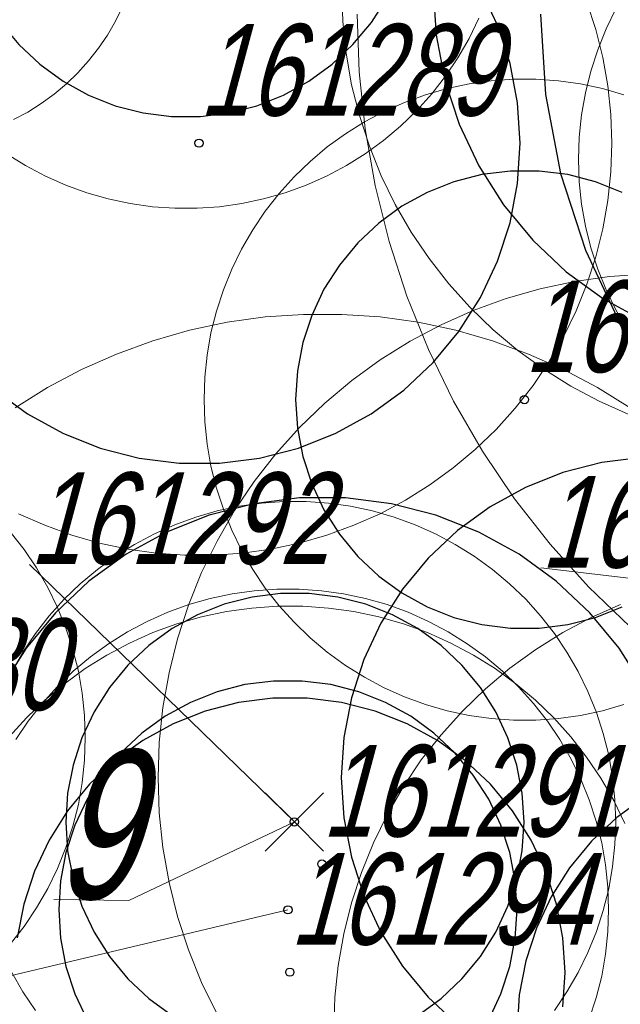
# Model space of a CAD drawing. Header units: metres. Extents: x 7419449 to 7420144, y 5549519 to 5549653.
# Tile 14 of 67: x 7419458 to 7419464, y 5549554 to 5549565. Entities that reach past the tile are written whole.
import ezdxf
from ezdxf.enums import TextEntityAlignment as Align

# ---------------------------------------------------------------- set-up
doc = ezdxf.new("R2010")
doc.units = ezdxf.units.M
doc.layers.add('_4_korony', color=7, linetype='Continuous', lineweight=25, true_color=0x7aa300)
for name, color, linetype, lineweight in [('_4_NUMERY_PIKIET', 7, 'Continuous', 15), ('_4_NUMETY_WNIOSEK', 5, 'Continuous', 15), ('_4_SOD', 30, 'Continuous', 20), ('_4_USUNIĘCIE', 1, 'Continuous', 30)]:
    doc.layers.add(name, color=color, linetype=linetype, lineweight=lineweight)
doc.layers.add('_4_PUNKT_INWENTARYZACYJNY', color=7, linetype='Continuous')
doc.styles.add('STANDARD-Working1250', font='arial.ttf', dxfattribs={"height": 2.5})

# ---------------------------------------------------------------- blocks, each defined once
blk = doc.blocks.new('x')
at = {"layer": '_4_USUNIĘCIE'}
for points in [[(7418062.551, 5544640.429), (7418062.87, 5544640.11), (7418063.188, 5544640.429)], [(7418063.188, 5544639.792), (7418062.87, 5544640.11), (7418062.551, 5544639.792)]]:
    blk.add_lwpolyline(points, dxfattribs=at)

msp = doc.modelspace()

# ---------------------------------------------------------------- linework, layer by layer
at = {"layer": '_4_korony', "linetype": 'Continuous', "flags": 128}
for points in [[(7419457.462, 5549560.773), (7419457.818, 5549560.515), (7419458.203, 5549560.303), (7419458.611, 5549560.141), (7419459.037, 5549560.032), (7419459.473, 5549559.977), (7419459.913, 5549559.977), (7419460.349, 5549560.032), (7419460.775, 5549560.141), (7419461.183, 5549560.303), (7419461.568, 5549560.515), (7419461.924, 5549560.773), (7419462.244, 5549561.074), (7419462.525, 5549561.413), (7419462.76, 5549561.784), (7419462.947, 5549562.182), (7419463.083, 5549562.6), (7419463.165, 5549563.031), (7419463.193, 5549563.47), (7419463.165, 5549563.909), (7419463.083, 5549564.34), (7419462.947, 5549564.758), (7419462.76, 5549565.156)], [(7419462.246, 5549565.148), (7419462.278, 5549564.647), (7419462.372, 5549564.153), (7419462.527, 5549563.676), (7419462.741, 5549563.221), (7419463.01, 5549562.797), (7419463.33, 5549562.41), (7419463.696, 5549562.066), (7419464.103, 5549561.771), (7419464.543, 5549561.529)], [(7419457.356, 5549565.053), (7419457.524, 5549564.788), (7419457.725, 5549564.546), (7419457.953, 5549564.331), (7419458.207, 5549564.146), (7419458.483, 5549563.995), (7419458.774, 5549563.879), (7419459.079, 5549563.801), (7419459.39, 5549563.762), (7419459.704, 5549563.762), (7419460.015, 5549563.801), (7419460.32, 5549563.879), (7419460.611, 5549563.995), (7419460.887, 5549564.146), (7419461.141, 5549564.331), (7419461.369, 5549564.546), (7419461.57, 5549564.788), (7419461.738, 5549565.053)], [(7419463.414, 5549564.878), (7419463.469, 5549564.001), (7419463.634, 5549563.137), (7419463.906, 5549562.301), (7419464.28, 5549561.506), (7419464.751, 5549560.764), (7419465.311, 5549560.086), (7419465.952, 5549559.484), (7419466.663, 5549558.968), (7419467.434, 5549558.544), (7419468.251, 5549558.221), (7419469.102, 5549558.002), (7419469.974, 5549557.892), (7419470.854, 5549557.892), (7419471.726, 5549558.002), (7419472.577, 5549558.221), (7419473.394, 5549558.544), (7419474.165, 5549558.968), (7419474.876, 5549559.484), (7419475.517, 5549560.086), (7419476.077, 5549560.764)], [(7419464.308, 5549562.932), (7419464.017, 5549563.048), (7419463.712, 5549563.126), (7419463.401, 5549563.165), (7419463.087, 5549563.165), (7419462.776, 5549563.126), (7419462.471, 5549563.048), (7419462.18, 5549562.932), (7419461.904, 5549562.781), (7419461.65, 5549562.596), (7419461.422, 5549562.381), (7419461.221, 5549562.139), (7419461.053, 5549561.874), (7419460.92, 5549561.59), (7419460.823, 5549561.292), (7419460.764, 5549560.983), (7419460.744, 5549560.67), (7419460.764, 5549560.357), (7419460.823, 5549560.048), (7419460.92, 5549559.75), (7419461.053, 5549559.466), (7419461.221, 5549559.201), (7419461.422, 5549558.959), (7419461.65, 5549558.744), (7419461.904, 5549558.559), (7419462.18, 5549558.408), (7419462.471, 5549558.292), (7419462.776, 5549558.214), (7419463.087, 5549558.175), (7419463.401, 5549558.175), (7419463.712, 5549558.214), (7419464.017, 5549558.292), (7419464.308, 5549558.408)], [(7419464.522, 5549560.037), (7419464.086, 5549559.982), (7419463.66, 5549559.873), (7419463.252, 5549559.711), (7419462.867, 5549559.499), (7419462.511, 5549559.241), (7419462.191, 5549558.94), (7419461.91, 5549558.601), (7419461.675, 5549558.23), (7419461.488, 5549557.832), (7419461.352, 5549557.414), (7419461.27, 5549556.983), (7419461.242, 5549556.544), (7419461.27, 5549556.105), (7419461.352, 5549555.674), (7419461.488, 5549555.256), (7419461.675, 5549554.858), (7419461.91, 5549554.487), (7419462.191, 5549554.148), (7419462.511, 5549553.847)], [(7419464.543, 5549557.532), (7419464.274, 5549557.956), (7419463.954, 5549558.343), (7419463.588, 5549558.687), (7419463.181, 5549558.982), (7419462.741, 5549559.224), (7419462.274, 5549559.409), (7419461.788, 5549559.534), (7419461.289, 5549559.597), (7419460.787, 5549559.597), (7419460.288, 5549559.534), (7419459.802, 5549559.409), (7419459.335, 5549559.224), (7419458.895, 5549558.982), (7419458.488, 5549558.687), (7419458.122, 5549558.343), (7419457.802, 5549557.956), (7419457.533, 5549557.532)], [(7419462.076, 5549553.948), (7419462.33, 5549554.133), (7419462.558, 5549554.348), (7419462.759, 5549554.59), (7419462.927, 5549554.855), (7419463.06, 5549555.139), (7419463.157, 5549555.437), (7419463.216, 5549555.746), (7419463.236, 5549556.059), (7419463.216, 5549556.372), (7419463.157, 5549556.681), (7419463.06, 5549556.979), (7419462.927, 5549557.263), (7419462.759, 5549557.528), (7419462.558, 5549557.77), (7419462.33, 5549557.985), (7419462.076, 5549558.17), (7419461.8, 5549558.321), (7419461.509, 5549558.437), (7419461.204, 5549558.515), (7419460.893, 5549558.554), (7419460.579, 5549558.554), (7419460.268, 5549558.515), (7419459.963, 5549558.437), (7419459.672, 5549558.321), (7419459.396, 5549558.17), (7419459.142, 5549557.985), (7419458.914, 5549557.77), (7419458.713, 5549557.528), (7419458.545, 5549557.263), (7419458.412, 5549556.979), (7419458.315, 5549556.681), (7419458.256, 5549556.372), (7419458.236, 5549556.059), (7419458.256, 5549555.746), (7419458.315, 5549555.437), (7419458.412, 5549555.139), (7419458.545, 5549554.855), (7419458.713, 5549554.59), (7419458.914, 5549554.348), (7419459.142, 5549554.133), (7419459.396, 5549553.948)], [(7419462.85, 5549553.899), (7419462.983, 5549554.183), (7419463.08, 5549554.481), (7419463.139, 5549554.79), (7419463.159, 5549555.103), (7419463.139, 5549555.416), (7419463.08, 5549555.725), (7419462.983, 5549556.023), (7419462.85, 5549556.307), (7419462.682, 5549556.572), (7419462.481, 5549556.814), (7419462.253, 5549557.029), (7419461.999, 5549557.214), (7419461.723, 5549557.365), (7419461.432, 5549557.481), (7419461.127, 5549557.559), (7419460.816, 5549557.598), (7419460.502, 5549557.598), (7419460.191, 5549557.559), (7419459.886, 5549557.481), (7419459.595, 5549557.365), (7419459.319, 5549557.214), (7419459.065, 5549557.029), (7419458.837, 5549556.814), (7419458.636, 5549556.572), (7419458.468, 5549556.307), (7419458.335, 5549556.023), (7419458.238, 5549555.725), (7419458.179, 5549555.416), (7419458.159, 5549555.103), (7419458.179, 5549554.79), (7419458.238, 5549554.481), (7419458.335, 5549554.183), (7419458.468, 5549553.899)], [(7419463.659, 5549554.041), (7419463.683, 5549554.417), (7419463.659, 5549554.793), (7419463.589, 5549555.163), (7419463.472, 5549555.521), (7419463.312, 5549555.862), (7419463.11, 5549556.18), (7419462.87, 5549556.471), (7419462.595, 5549556.729), (7419462.29, 5549556.95), (7419461.96, 5549557.131), (7419461.61, 5549557.27), (7419461.245, 5549557.364), (7419460.871, 5549557.411), (7419460.495, 5549557.411), (7419460.121, 5549557.364), (7419459.756, 5549557.27), (7419459.406, 5549557.131), (7419459.076, 5549556.95), (7419458.771, 5549556.729), (7419458.496, 5549556.471), (7419458.256, 5549556.18), (7419458.054, 5549555.862), (7419457.894, 5549555.521), (7419457.777, 5549555.163), (7419457.707, 5549554.793)], [(7419464.553, 5549556.33), (7419464.248, 5549556.109), (7419463.973, 5549555.851), (7419463.733, 5549555.56), (7419463.531, 5549555.242), (7419463.371, 5549554.901), (7419463.254, 5549554.543), (7419463.184, 5549554.173), (7419463.16, 5549553.797)]]:
    msp.add_lwpolyline(points, dxfattribs=at)
at = {"layer": '_4_NUMERY_PIKIET'}
for points in [[(7419460.73, 5549556.06), (7419457.841, 5549558.871)], [(7419471.1, 5549557.93), (7419463.418, 5549558.832)], [(7419460.66, 5549555.1), (7419452.652, 5549553.197), (7419449.413, 5549553.212)]]:
    msp.add_lwpolyline(points, dxfattribs=at)
at = {"layer": '_4_NUMETY_WNIOSEK'}
msp.add_lwpolyline([(7419458.105, 5549555.214), (7419458.922, 5549555.201), (7419460.73, 5549556.06)], dxfattribs=at)
at = {"layer": '_4_PUNKT_INWENTARYZACYJNY'}
for centre in [(7419459.69, 5549563.47), (7419463.24, 5549560.67), (7419460.73, 5549556.06), (7419461.03, 5549555.6), (7419460.66, 5549555.1), (7419460.68, 5549554.42)]:
    msp.add_circle(centre, 0.045, dxfattribs=at)
at = {"layer": '_4_SOD', "flags": 128}
for points in [[(7419461.246, 5549565.148), (7419461.258, 5549564.799), (7419461.295, 5549564.452), (7419461.355, 5549564.108), (7419461.44, 5549563.77), (7419461.548, 5549563.438), (7419461.678, 5549563.114), (7419461.831, 5549562.801), (7419462.006, 5549562.498), (7419462.201, 5549562.209), (7419462.416, 5549561.934), (7419462.649, 5549561.675), (7419462.9, 5549561.432), (7419463.168, 5549561.208), (7419463.45, 5549561.003), (7419463.746, 5549560.818), (7419464.054, 5549560.654), (7419464.373, 5549560.512)], [(7419457.72, 5549559.425), (7419458.007, 5549559.298), (7419458.302, 5549559.19), (7419458.604, 5549559.104), (7419458.912, 5549559.038), (7419459.223, 5549558.995), (7419459.536, 5549558.973), (7419459.85, 5549558.973), (7419460.163, 5549558.995), (7419460.474, 5549559.038), (7419460.782, 5549559.104), (7419461.084, 5549559.19), (7419461.379, 5549559.298), (7419461.666, 5549559.425), (7419461.943, 5549559.573), (7419462.209, 5549559.739), (7419462.463, 5549559.924), (7419462.704, 5549560.126), (7419462.93, 5549560.344), (7419463.14, 5549560.577), (7419463.334, 5549560.825), (7419463.509, 5549561.085), (7419463.666, 5549561.357), (7419463.804, 5549561.64), (7419463.922, 5549561.931), (7419464.019, 5549562.23), (7419464.095, 5549562.534), (7419464.149, 5549562.844), (7419464.182, 5549563.156), (7419464.193, 5549563.47), (7419464.182, 5549563.784), (7419464.149, 5549564.096), (7419464.095, 5549564.406), (7419464.019, 5549564.71), (7419463.922, 5549565.009)], [(7419457.666, 5549563.727), (7419457.82, 5549563.809), (7419457.968, 5549563.901), (7419458.109, 5549564.004), (7419458.243, 5549564.116), (7419458.368, 5549564.237), (7419458.485, 5549564.367), (7419458.593, 5549564.505), (7419458.69, 5549564.649), (7419458.777, 5549564.8), (7419458.854, 5549564.957)], [(7419461.414, 5549564.878), (7419461.436, 5549564.25), (7419461.502, 5549563.625), (7419461.611, 5549563.007), (7419461.763, 5549562.397), (7419461.957, 5549561.8), (7419462.192, 5549561.217), (7419462.467, 5549560.653), (7419462.782, 5549560.109), (7419463.133, 5549559.588), (7419463.52, 5549559.093), (7419463.94, 5549558.626), (7419464.392, 5549558.19)], [(7419464.239, 5549564.935), (7419464.132, 5549564.716), (7419464.04, 5549564.489), (7419463.965, 5549564.257), (7419463.905, 5549564.02), (7419463.863, 5549563.779), (7419463.838, 5549563.536), (7419463.829, 5549563.292), (7419463.838, 5549563.048), (7419463.863, 5549562.805), (7419463.905, 5549562.564), (7419463.965, 5549562.327), (7419464.04, 5549562.095), (7419464.132, 5549561.868), (7419464.239, 5549561.649), (7419464.361, 5549561.437)], [(7419457.59, 5549563.355), (7419457.797, 5549563.226), (7419458.013, 5549563.111), (7419458.236, 5549563.012), (7419458.465, 5549562.928), (7419458.7, 5549562.861), (7419458.939, 5549562.81), (7419459.181, 5549562.776), (7419459.425, 5549562.759), (7419459.669, 5549562.759), (7419459.913, 5549562.776), (7419460.155, 5549562.81), (7419460.394, 5549562.861), (7419460.629, 5549562.928), (7419460.858, 5549563.012), (7419461.081, 5549563.111), (7419461.297, 5549563.226), (7419461.504, 5549563.355), (7419461.702, 5549563.499), (7419461.889, 5549563.656), (7419462.065, 5549563.826), (7419462.228, 5549564.007), (7419462.379, 5549564.2), (7419462.515, 5549564.402), (7419462.637, 5549564.614), (7419462.744, 5549564.833)], [(7419464.326, 5549563.999), (7419464.091, 5549564.066), (7419463.852, 5549564.117), (7419463.61, 5549564.151), (7419463.366, 5549564.168), (7419463.122, 5549564.168), (7419462.878, 5549564.151), (7419462.636, 5549564.117), (7419462.397, 5549564.066), (7419462.162, 5549563.999), (7419461.933, 5549563.915), (7419461.71, 5549563.816), (7419461.494, 5549563.701), (7419461.287, 5549563.572), (7419461.089, 5549563.428), (7419460.902, 5549563.271), (7419460.726, 5549563.101), (7419460.563, 5549562.92), (7419460.412, 5549562.727), (7419460.276, 5549562.525), (7419460.154, 5549562.313), (7419460.047, 5549562.094), (7419459.955, 5549561.867), (7419459.88, 5549561.635), (7419459.82, 5549561.398), (7419459.778, 5549561.157), (7419459.753, 5549560.914), (7419459.744, 5549560.67), (7419459.753, 5549560.426), (7419459.778, 5549560.183), (7419459.82, 5549559.942), (7419459.88, 5549559.705), (7419459.955, 5549559.473), (7419460.047, 5549559.246), (7419460.154, 5549559.027), (7419460.276, 5549558.815), (7419460.412, 5549558.613), (7419460.563, 5549558.42), (7419460.726, 5549558.239), (7419460.902, 5549558.069), (7419461.089, 5549557.912), (7419461.287, 5549557.768), (7419461.494, 5549557.639), (7419461.71, 5549557.524), (7419461.933, 5549557.425), (7419462.162, 5549557.341), (7419462.397, 5549557.274), (7419462.636, 5549557.223), (7419462.878, 5549557.189), (7419463.122, 5549557.172), (7419463.366, 5549557.172), (7419463.61, 5549557.189), (7419463.852, 5549557.223), (7419464.091, 5549557.274), (7419464.326, 5549557.341)], [(7419464.55, 5549562.041), (7419464.167, 5549562.014), (7419463.787, 5549561.96), (7419463.411, 5549561.881), (7419463.042, 5549561.775), (7419462.682, 5549561.644), (7419462.331, 5549561.487), (7419461.992, 5549561.307), (7419461.666, 5549561.104), (7419461.356, 5549560.878), (7419461.062, 5549560.631), (7419460.786, 5549560.365), (7419460.529, 5549560.079), (7419460.292, 5549559.777), (7419460.078, 5549559.459), (7419459.886, 5549559.126), (7419459.717, 5549558.781), (7419459.574, 5549558.425), (7419459.455, 5549558.06), (7419459.362, 5549557.688), (7419459.296, 5549557.309), (7419459.255, 5549556.928), (7419459.242, 5549556.544), (7419459.255, 5549556.16), (7419459.296, 5549555.779), (7419459.362, 5549555.4), (7419459.455, 5549555.028), (7419459.574, 5549554.663), (7419459.717, 5549554.307), (7419459.886, 5549553.962)], [(7419464.393, 5549560.579), (7419464.038, 5549560.801), (7419463.668, 5549560.998), (7419463.286, 5549561.168), (7419462.892, 5549561.311), (7419462.49, 5549561.427), (7419462.08, 5549561.514), (7419461.665, 5549561.572), (7419461.247, 5549561.601), (7419460.829, 5549561.601), (7419460.411, 5549561.572), (7419459.996, 5549561.514), (7419459.586, 5549561.427), (7419459.184, 5549561.311), (7419458.79, 5549561.168), (7419458.408, 5549560.998), (7419458.038, 5549560.801), (7419457.683, 5549560.579)], [(7419463.568, 5549554.002), (7419463.704, 5549554.204), (7419463.826, 5549554.416), (7419463.933, 5549554.635), (7419464.025, 5549554.862), (7419464.1, 5549555.094), (7419464.16, 5549555.331), (7419464.202, 5549555.572), (7419464.227, 5549555.815), (7419464.236, 5549556.059), (7419464.227, 5549556.303), (7419464.202, 5549556.546), (7419464.16, 5549556.787), (7419464.1, 5549557.024), (7419464.025, 5549557.256), (7419463.933, 5549557.483), (7419463.826, 5549557.702), (7419463.704, 5549557.914), (7419463.568, 5549558.116), (7419463.417, 5549558.309), (7419463.254, 5549558.49), (7419463.078, 5549558.66), (7419462.891, 5549558.817), (7419462.693, 5549558.961), (7419462.486, 5549559.09), (7419462.27, 5549559.205), (7419462.047, 5549559.304), (7419461.818, 5549559.388), (7419461.583, 5549559.455), (7419461.344, 5549559.506), (7419461.102, 5549559.54), (7419460.858, 5549559.557), (7419460.614, 5549559.557), (7419460.37, 5549559.54), (7419460.128, 5549559.506), (7419459.889, 5549559.455), (7419459.654, 5549559.388), (7419459.425, 5549559.304), (7419459.202, 5549559.205), (7419458.986, 5549559.09), (7419458.779, 5549558.961), (7419458.581, 5549558.817), (7419458.394, 5549558.66), (7419458.218, 5549558.49), (7419458.055, 5549558.309), (7419457.904, 5549558.116), (7419457.768, 5549557.914), (7419457.646, 5549557.702)], [(7419457.63, 5549554.727), (7419457.781, 5549554.92), (7419457.917, 5549555.122), (7419458.039, 5549555.334), (7419458.146, 5549555.553), (7419458.238, 5549555.78), (7419458.313, 5549556.012), (7419458.373, 5549556.249), (7419458.415, 5549556.49), (7419458.44, 5549556.733), (7419458.449, 5549556.977), (7419458.44, 5549557.221), (7419458.415, 5549557.464), (7419458.373, 5549557.705), (7419458.313, 5549557.942), (7419458.238, 5549558.174), (7419458.146, 5549558.401), (7419458.039, 5549558.62), (7419457.917, 5549558.832), (7419457.781, 5549559.034), (7419457.63, 5549559.227)], [(7419463.948, 5549553.906), (7419464.023, 5549554.138), (7419464.083, 5549554.375), (7419464.125, 5549554.616), (7419464.15, 5549554.859), (7419464.159, 5549555.103), (7419464.15, 5549555.347), (7419464.125, 5549555.59), (7419464.083, 5549555.831), (7419464.023, 5549556.068), (7419463.948, 5549556.3), (7419463.856, 5549556.527), (7419463.749, 5549556.746), (7419463.627, 5549556.958), (7419463.491, 5549557.16), (7419463.34, 5549557.353), (7419463.177, 5549557.534), (7419463.001, 5549557.704), (7419462.814, 5549557.861), (7419462.616, 5549558.005), (7419462.409, 5549558.134), (7419462.193, 5549558.249), (7419461.97, 5549558.348), (7419461.741, 5549558.432), (7419461.506, 5549558.499), (7419461.267, 5549558.55), (7419461.025, 5549558.584), (7419460.781, 5549558.601), (7419460.537, 5549558.601), (7419460.293, 5549558.584), (7419460.051, 5549558.55), (7419459.812, 5549558.499), (7419459.577, 5549558.432), (7419459.348, 5549558.348), (7419459.125, 5549558.249), (7419458.909, 5549558.134), (7419458.702, 5549558.005), (7419458.504, 5549557.861), (7419458.317, 5549557.704), (7419458.141, 5549557.534), (7419457.978, 5549557.353), (7419457.827, 5549557.16), (7419457.691, 5549556.958)], [(7419464.337, 5549556.044), (7419464.215, 5549556.295), (7419464.075, 5549556.537), (7419463.919, 5549556.768), (7419463.747, 5549556.988), (7419463.56, 5549557.196), (7419463.36, 5549557.39), (7419463.146, 5549557.569), (7419462.92, 5549557.733), (7419462.683, 5549557.881), (7419462.436, 5549558.012), (7419462.181, 5549558.126), (7419461.919, 5549558.221), (7419461.651, 5549558.298), (7419461.378, 5549558.356), (7419461.101, 5549558.395), (7419460.823, 5549558.415), (7419460.543, 5549558.415), (7419460.265, 5549558.395), (7419459.988, 5549558.356), (7419459.715, 5549558.298), (7419459.447, 5549558.221), (7419459.185, 5549558.126), (7419458.93, 5549558.012), (7419458.683, 5549557.881), (7419458.446, 5549557.733), (7419458.22, 5549557.569), (7419458.006, 5549557.39), (7419457.806, 5549557.196), (7419457.619, 5549556.988)], [(7419464.287, 5549558.433), (7419463.968, 5549558.291), (7419463.66, 5549558.127), (7419463.364, 5549557.942), (7419463.082, 5549557.737), (7419462.814, 5549557.513), (7419462.563, 5549557.27), (7419462.33, 5549557.011), (7419462.115, 5549556.736), (7419461.92, 5549556.447), (7419461.745, 5549556.144), (7419461.592, 5549555.831), (7419461.462, 5549555.507), (7419461.354, 5549555.175), (7419461.269, 5549554.837), (7419461.209, 5549554.493), (7419461.172, 5549554.146), (7419461.16, 5549553.797)], [(7419457.646, 5549554.416), (7419457.768, 5549554.204), (7419457.904, 5549554.002)]]:
    msp.add_lwpolyline(points, dxfattribs=at)

# ---------------------------------------------------------------- block references
at = {"layer": '_4_USUNIĘCIE'}
msp.add_blockref('x', (1397.86, 4915.95), dxfattribs=at)

# ---------------------------------------------------------------- texts
at = {"layer": '_4_NUMERY_PIKIET', "style": 'STANDARD-Working1250', "oblique": 15, "width": 0.7}
for s, p in [('161289', (7419459.69, 5549563.47)), ('161290', (7419463.24, 5549560.67)), ('161292', (7419457.841, 5549558.575)), ('161360', (7419463.418, 5549558.536)), ('161380', (7419454.95, 5549556.98)), ('161291', (7419461.03, 5549555.6)), ('161294', (7419460.68, 5549554.42))]:
    msp.add_text(s, height=1, dxfattribs=at).set_placement(p, align=Align.BOTTOM_LEFT)
at = {"layer": '_4_NUMETY_WNIOSEK', "style": 'STANDARD-Working1250', "oblique": 15, "width": 0.7}
msp.add_text('9', height=1.625, dxfattribs=at).set_placement((7419458.105, 5549554.733), align=Align.BOTTOM_LEFT)

doc.saveas('drawing.dxf')
